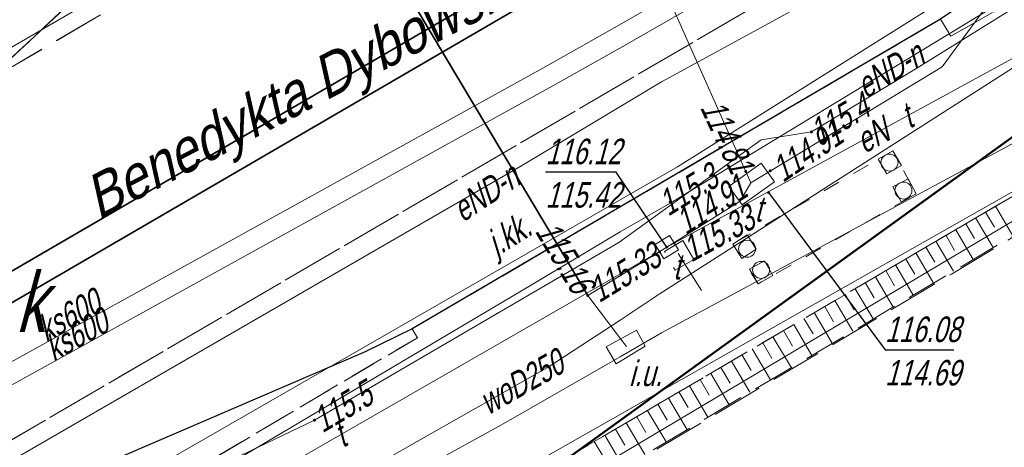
# Model space of a CAD drawing. Extents: x 7463256 to 7464485, y 5957341 to 5958260.
# Tile 235 of 256: x 7464215 to 7464244, y 5957934 to 5957947. Entities that reach past the tile are written whole.
import ezdxf
from ezdxf.enums import TextEntityAlignment as Align

# ---------------------------------------------------------------- set-up
doc = ezdxf.new("R2010")
doc.units = 0
doc.header["$MEASUREMENT"] = 0
for name, pattern in [('1.5_0.5', [2, 1.5, -0.5]), ('218-500', [1, 0.5, -0.5]), ('ib10_500', [1, 0.5, -0.5]), ('l219_500', [0]), ('mz1.0_0.5', [1.5, 1, -0.5]), ('mz1.25_0.5', [1.75, 1.25, -0.5]), ('mz2.0_0.5', [2.5, 2, -0.5])]:
    doc.linetypes.add(name, pattern=pattern)
doc.layers.get('0').update_dxf_attribs({"color": 2, "linetype": 'CONTINUOUS', "lineweight": 5})
for name, color, linetype in [('000 Inne (niezydentyfikowane)', 7, 'CONTINUOUS'), ('218-Granica użytku', 7, 'CONTINUOUS'), ('219-Linia granicy', 7, 'CONTINUOUS'), ('994-Nazwa ulicy', 7, 'CONTINUOUS'), ('chodnik (powierzchnia)', 7, 'CONTINUOUS'), ('inne urządzenie techniczne - siec inna (powierzchnia)', 7, 'CONTINUOUS'), ('inne urządzenie techniczne - siec inna (powierzchnia)-Atr17', 7, 'CONTINUOUS'), ('jezdnia (powierzchnia)', 7, 'CONTINUOUS'), ('jezdnia (powierzchnia)-Atr17', 7, 'CONTINUOUS'), ('komora podziemna - przewód kanalizacyjny (powierzchnia)-Atr17', 7, 'CONTINUOUS'), ('krawężnik (linia)', 7, 'CONTINUOUS'), ('plac (powierzchnia)', 7, 'CONTINUOUS'), ('podpora okrągła (punkt)', 7, 'CONTINUOUS'), ('przewód elektroenergetyczny (linia)', 7, 'CONTINUOUS'), ('przewód elektroenergetyczny (linia)-Atr1', 7, 'CONTINUOUS'), ('przewód gazowy (linia)', 7, 'CONTINUOUS'), ('przewód kanalizacyjny (linia)', 7, 'CONTINUOUS'), ('przewód kanalizacyjny (linia)-Atr1', 7, 'CONTINUOUS'), ('przewód telekomunikacyjny (linia)', 7, 'CONTINUOUS'), ('przewód telekomunikacyjny (linia)-Atr1', 7, 'CONTINUOUS'), ('przewód telekomunikacyjny - projektowany lub w budowie (linia) - ob. projektowany', 7, 'CONTINUOUS'), ('przewód wodociągowy (linia)', 7, 'CONTINUOUS'), ('przewód wodociągowy (linia)-Atr1', 7, 'CONTINUOUS'), ('punkt o określonej wysokości (sieć elektroenergetyczna)', 7, 'CONTINUOUS'), ('punkt o określonej wysokości (sieć elektroenergetyczna)-Atr2', 7, 'CONTINUOUS'), ('punkt o określonej wysokości (sieć telekomunikacyjna)', 7, 'CONTINUOUS'), ('punkt o określonej wysokości (sieć telekomunikacyjna)-Atr2', 7, 'CONTINUOUS'), ('punkt o określonej wysokości (sieć telekomunikacyjna)-Atr3', 7, 'CONTINUOUS'), ('rura ochronna - przewód elektroenergetyczny (linia)', 7, 'CONTINUOUS'), ('rura ochronna - przewód kanalizacyjny (linia)', 7, 'CONTINUOUS'), ('rura ochronna - przewód telekomunikacyjny (linia)', 7, 'CONTINUOUS'), ('skarpa nieumocniona (powierzchnia)', 7, 'CONTINUOUS'), ('studzienka - przewód telekomunikacyjny (powierzchnia)', 7, 'CONTINUOUS'), ('studzienka - przewód telekomunikacyjny (powierzchnia)-Atr17', 7, 'CONTINUOUS'), ('studzienka kwadratowa - przewód telekomunikacyjny (punkt)', 7, 'CONTINUOUS'), ('studzienka kwadratowa - przewód telekomunikacyjny (punkt)-Atr17', 7, 'CONTINUOUS'), ('trawnik (powierzchnia)', 7, 'CONTINUOUS'), ('urządzenie techniczne projektowane lub w budowie (sieć inna) - powierzchnia - ob. projektowany', 7, 'CONTINUOUS'), ('wiata (powierzchnia)', 7, 'CONTINUOUS'), ('wiata (powierzchnia) - symbol', 7, 'CONTINUOUS')]:
    doc.layers.add(name, color=color, linetype=linetype)
doc.styles.get("Standard").update_dxf_attribs({"font": 'txt', "width": 0.75})

# ---------------------------------------------------------------- blocks, each defined once
blk = doc.blocks.new('PW01')
at = {"linetype": 'Continuous', "lineweight": 13}
h = blk.add_hatch(color=0, dxfattribs=at)
edge = h.paths.add_edge_path()
edge.add_arc((0, 0), 0.045, 0, 360)
blk = doc.blocks.new('US15A')
at = {"color": 0, "linetype": 'Continuous', "lineweight": 0}
blk.add_lwpolyline([(-0.25, -0.25), (0.25, -0.25), (0.25, 0.25), (-0.25, 0.25)], close=True, dxfattribs=at)
blk = doc.blocks.new('IB04')
at = {"color": 0, "linetype": 'Continuous', "lineweight": 13}
blk.add_circle((0, 0), 0.25, dxfattribs=at)
blk = doc.blocks.new('IB10')
at = {"color": 0, "linetype": 'Continuous', "lineweight": 13}
for p, q in [((0, 0), (0, 0.5)), ((0, 0.5), (0.5, 0.5)), ((0.5, 0), (0.5, 0.5)), ((0, 0), (0.5, 0))]:
    blk.add_line(p, q, dxfattribs=at)

msp = doc.modelspace()

# ---------------------------------------------------------------- linework, layer by layer
at = {"layer": '000 Inne (niezydentyfikowane)', "color": 7, "linetype": 'Continuous', "lineweight": 13}
for p, q in [((7464243.05, 5957941.24), (7464243.31, 5957940.8)), ((7464243.34, 5957941.41), (7464243.85, 5957940.54)), ((7464242.76, 5957941.07), (7464243.27, 5957940.2)), ((7464242.18, 5957940.72), (7464242.69, 5957939.85)), ((7464242.47, 5957940.89), (7464242.73, 5957940.46)), ((7464241.59, 5957940.38), (7464242.11, 5957939.5)), ((7464241.89, 5957940.55), (7464242.14, 5957940.11)), ((7464241, 5957940.04), (7464241.52, 5957939.15)), ((7464241.3, 5957940.21), (7464241.56, 5957939.77)), ((7464240.71, 5957939.86), (7464240.97, 5957939.42)), ((7464240.12, 5957939.52), (7464240.38, 5957939.07)), ((7464240.41, 5957939.69), (7464240.93, 5957938.8)), ((7464239.52, 5957939.17), (7464239.78, 5957938.72)), ((7464239.82, 5957939.34), (7464240.34, 5957938.45)), ((7464239.22, 5957938.99), (7464239.75, 5957938.1)), ((7464238.63, 5957938.64), (7464239.15, 5957937.74)), ((7464238.93, 5957938.82), (7464239.19, 5957938.37)), ((7464238.02, 5957938.29), (7464238.55, 5957937.39)), ((7464238.33, 5957938.47), (7464238.59, 5957938.02)), ((7464237.72, 5957938.11), (7464237.99, 5957937.66)), ((7464237.12, 5957937.76), (7464237.38, 5957937.3)), ((7464237.42, 5957937.94), (7464237.95, 5957937.03)), ((7464236.81, 5957937.58), (7464237.35, 5957936.67)), ((7464236.2, 5957937.22), (7464236.74, 5957936.31)), ((7464236.51, 5957937.4), (7464236.78, 5957936.94)), ((7464235.59, 5957936.86), (7464236.13, 5957935.95)), ((7464235.9, 5957937.04), (7464236.17, 5957936.59)), ((7464235.28, 5957936.68), (7464235.55, 5957936.22)), ((7464234.67, 5957936.32), (7464234.94, 5957935.86)), ((7464234.98, 5957936.5), (7464235.52, 5957935.58)), ((7464234.36, 5957936.14), (7464234.9, 5957935.22)), ((7464233.74, 5957935.78), (7464234.29, 5957934.85)), ((7464234.05, 5957935.96), (7464234.32, 5957935.5)), ((7464233.12, 5957935.42), (7464233.67, 5957934.49)), ((7464233.43, 5957935.6), (7464233.7, 5957935.13)), ((7464232.81, 5957935.23), (7464233.08, 5957934.77)), ((7464232.19, 5957934.87), (7464232.46, 5957934.4)), ((7464232.5, 5957935.05), (7464233.05, 5957934.12)), ((7464231.87, 5957934.69), (7464232.42, 5957933.75)), ((7464231.56, 5957934.5), (7464231.84, 5957934.03))]:
    msp.add_line(p, q, dxfattribs=at)
at = {"layer": '218-Granica użytku', "color": 3, "linetype": '218-500', "lineweight": 18, "flags": 128}
msp.add_lwpolyline([(7464215.33, 5957922.85), (7464248.48, 5957946.79)], dxfattribs=at)
at = {"layer": '219-Linia granicy', "color": 3, "linetype": 'l219_500', "lineweight": 50, "flags": 128}
msp.add_lwpolyline([(7464248.48, 5957946.79), (7464215.33, 5957922.85)], dxfattribs=at)
at = {"layer": 'chodnik (powierzchnia)', "color": 7, "linetype": 'mz1.0_0.5', "lineweight": 18, "flags": 128}
msp.add_lwpolyline([(7464294.106, 5957928.378), (7464293.31, 5957932.18), (7464291.64, 5957942.35), (7464290.62, 5957949.86), (7464290.26, 5957952.77), (7464289.76, 5957954.42), (7464288.79, 5957956.15), (7464286.64, 5957958.86), (7464285.42, 5957960.15), (7464284.08, 5957960.82), (7464282.44, 5957961.24), (7464281.14, 5957961.2), (7464280.15, 5957961.2), (7464279.07, 5957961.11), (7464277.63, 5957960.7), (7464264.52, 5957954.61), (7464264.18, 5957946.72), (7464255.04, 5957947.17), (7464255.09, 5957949.01), (7464247.41, 5957943.79), (7464214.75, 5957924.65), (7464208.21, 5957920.72), (7464179.52, 5957903.95), (7464178.3, 5957906.23), (7464177.92, 5957907.77), (7464183.95, 5957911.31), (7464186.42, 5957913.9), (7464226.37, 5957937.55), (7464226.22, 5957937.81), (7464241.73, 5957946.9), (7464242.03, 5957946.4), (7464275.86, 5957965.57), (7464275.55, 5957966.1), (7464279.68, 5957966.6), (7464282.67, 5957966.24), (7464286.48, 5957964.87), (7464288.7, 5957963.43), (7464291.04, 5957961.16), (7464292.71, 5957958.8), (7464293.61, 5957956.95), (7464294.07, 5957955.56), (7464295.17, 5957946.64), (7464295.41, 5957944.67), (7464296.35, 5957938.67), (7464297.39, 5957932.65), (7464297.119, 5957930.05)], dxfattribs=at)
at = {"layer": 'inne urządzenie techniczne - siec inna (powierzchnia)', "color": 7, "linetype": 'Continuous', "lineweight": 18, "flags": 128}
msp.add_lwpolyline([(7464231.91, 5957937.28), (7464232.8, 5957937.77), (7464233.06, 5957937.3), (7464232.21, 5957936.78)], close=True, dxfattribs=at)
at = {"layer": 'jezdnia (powierzchnia)', "color": 7, "linetype": '1.5_0.5', "lineweight": 18, "flags": 128}
for points in [[(7464435.78, 5957969.39), (7464432.43, 5957972.86), (7464429.42, 5957974.41), (7464426.04, 5957975.11), (7464423.57, 5957975.29), (7464415.47, 5957975.65), (7464371.24, 5957977.61), (7464365.3, 5957977.72), (7464358.84, 5957977.54), (7464346.65, 5957976.28), (7464334.12, 5957974.86), (7464314.08, 5957972.37), (7464311.27, 5957971.79), (7464308.65, 5957970.79), (7464306.54, 5957969.49), (7464304.63, 5957967.74), (7464302.38, 5957964.84), (7464301.74, 5957963.57), (7464301.19, 5957962.16), (7464300.69, 5957960.13), (7464300.42, 5957957.35), (7464300.44, 5957956.63), (7464301.34, 5957947.07), (7464297.39, 5957932.65), (7464296.35, 5957938.67), (7464295.41, 5957944.67), (7464295.17, 5957946.64), (7464294.07, 5957955.56), (7464293.61, 5957956.95), (7464292.71, 5957958.8), (7464291.04, 5957961.16), (7464288.7, 5957963.43), (7464286.48, 5957964.87), (7464282.67, 5957966.24), (7464279.68, 5957966.6), (7464275.55, 5957966.1), (7464272.53, 5957965.24), (7464268.15, 5957963.7), (7464261.6, 5957961.09), (7464256.13, 5957958.63), (7464254.19, 5957957.73), (7464203.13, 5957927.95), (7464201.44, 5957926.95), (7464180.61, 5957914.62), (7464165.37, 5957905.54), (7464161.93, 5957903.53), (7464100.25, 5957867.28), (7464064.71, 5957846.22), (7464055.2, 5957840.55), (7464053.84, 5957839.49), (7464052.69, 5957837.84), (7464051.91, 5957836.3), (7464051.31, 5957834.34), (7464051.05, 5957832.31), (7464051.31, 5957830.32), (7464051.63, 5957829.49), (7464053.32, 5957826.48), (7464047.06, 5957824.65), (7464046.37, 5957825.86), (7464044.81, 5957827.52), (7464043.6, 5957828.27), (7464042.09, 5957829.03), (7464040.11, 5957829.49), (7464038.12, 5957829.49), (7464036.05, 5957829.05), (7464034.47, 5957828.33), (7463990.77, 5957802.57), (7463984.67, 5957799.1), (7463963.97, 5957788.11), (7463953.9, 5957782.45), (7463916.77, 5957760.61), (7463915.43, 5957759.41), (7463915.19, 5957759.06), (7463914.98, 5957758.7), (7463914.81, 5957758.32), (7463914.66, 5957757.92), (7463914.55, 5957757.51), (7463914.48, 5957757.1), (7463914.44, 5957756.68), (7463914.43, 5957756.26), (7463914.83, 5957754.63), (7463915.69, 5957753.07), (7463915.97, 5957752.41), (7463916.13, 5957752.13), (7463917.59, 5957749.55), (7463915.13, 5957748.12), (7463913.12, 5957750.74), (7463911.87, 5957752.81), (7463910.63, 5957754.01), (7463910.25, 5957754.23), (7463909.85, 5957754.42), (7463909.44, 5957754.57), (7463909.02, 5957754.68), (7463908.58, 5957754.76), (7463908.15, 5957754.79), (7463907.71, 5957754.78), (7463907.27, 5957754.73), (7463905.57, 5957754.08), (7463866.26, 5957731.41), (7463858.61, 5957727.02), (7463857.72, 5957725.98), (7463855.16, 5957717.14), (7463854.76, 5957719.2), (7463853.89, 5957720.78), (7463852.79, 5957721.69), (7463851.14, 5957722.42), (7463850.42, 5957722.32), (7463846.1, 5957719.79), (7463840.56, 5957716.65), (7463836.11, 5957713.89), (7463831.61, 5957710.47), (7463828.31, 5957707.66), (7463822.22, 5957701.89), (7463817.3, 5957696.82), (7463812.7, 5957691.61), (7463812.45, 5957691.34), (7463806.98, 5957684.37), (7463803.64, 5957679.75), (7463801.45, 5957676.28), (7463793.55, 5957663.48), (7463792.86, 5957661.7), (7463792.97, 5957659.75), (7463793.77, 5957657.97), (7463795.13, 5957656.54), (7463794.29, 5957652.43), (7463792.69, 5957652.63), (7463790.95, 5957652.54), (7463789.5, 5957652.32), (7463787.98, 5957651.93), (7463786.22, 5957650.98), (7463785.18, 5957649.81), (7463783.63, 5957647.28), (7463741.4, 5957578.12), (7463740.09, 5957575.93), (7463739.68, 5957574.67), (7463739.8, 5957572.76), (7463740.25, 5957571.39), (7463740.85, 5957570.49), (7463741.87, 5957569.43), (7463743.26, 5957568.37), (7463741.42, 5957565.08), (7463740.12, 5957565.67), (7463738.77, 5957566.02), (7463737.29, 5957566.06), (7463735.98, 5957565.85), (7463734.34, 5957565.14), (7463733.02, 5957564.22), (7463732.29, 5957563.18), (7463701.08, 5957512.16), (7463700.31, 5957510.77), (7463700.32, 5957510.77), (7463696.94, 5957505.36), (7463687.39, 5957489.52), (7463687.14, 5957489.11), (7463686.89, 5957488.7), (7463686.65, 5957488.29), (7463686.42, 5957487.87), (7463686.19, 5957487.45), (7463685.97, 5957487.02), (7463685.76, 5957486.59), (7463685.55, 5957486.16), (7463685.35, 5957485.73), (7463685.15, 5957485.29), (7463684.96, 5957484.85), (7463684.77, 5957484.4), (7463684.58, 5957483.96), (7463684.39, 5957483.51), (7463684.21, 5957483.06), (7463684.03, 5957482.61), (7463683.85, 5957482.17), (7463683.67, 5957481.72), (7463683.5, 5957481.27), (7463683.32, 5957480.81), (7463683.15, 5957480.36), (7463682.98, 5957479.91), (7463682.81, 5957479.45), (7463682.65, 5957479), (7463682.49, 5957478.54), (7463682.32, 5957478.08), (7463682.17, 5957477.62), (7463682.01, 5957477.15), (7463681.86, 5957476.69), (7463681.71, 5957476.22), (7463681.56, 5957475.76), (7463681.41, 5957475.29), (7463681.27, 5957474.82), (7463681.13, 5957474.35), (7463681, 5957473.88), (7463680.87, 5957473.41), (7463680.74, 5957472.94), (7463680.61, 5957472.47), (7463680.48, 5957471.99), (7463680.36, 5957471.52), (7463680.25, 5957471.05), (7463680.13, 5957470.57), (7463680.02, 5957470.09), (7463679.91, 5957469.61), (7463679.81, 5957469.12), (7463679.71, 5957468.64), (7463679.61, 5957468.16), (7463679.52, 5957467.67), (7463679.42, 5957467.19), (7463679.33, 5957466.7), (7463679.25, 5957466.22), (7463679.16, 5957465.73), (7463679.08, 5957465.25), (7463679, 5957464.76), (7463678.93, 5957464.27), (7463678.85, 5957463.78), (7463678.78, 5957463.28), (7463678.72, 5957462.79), (7463678.65, 5957462.3), (7463678.59, 5957461.81), (7463678.53, 5957461.31), (7463678.47, 5957460.82), (7463678.42, 5957460.33), (7463678.36, 5957459.83), (7463678.31, 5957459.34), (7463678.26, 5957458.84), (7463678.22, 5957458.35), (7463678.17, 5957457.85), (7463678.13, 5957457.36), (7463678.09, 5957456.86), (7463678.05, 5957456.37), (7463678.02, 5957455.87), (7463677.99, 5957455.41), (7463677.96, 5957454.94), (7463677.93, 5957454.48), (7463677.91, 5957454.01), (7463677.89, 5957453.55), (7463677.87, 5957453.08), (7463677.86, 5957452.62), (7463677.85, 5957452.15), (7463677.84, 5957451.69), (7463677.84, 5957451.22), (7463677.84, 5957450.76), (7463677.85, 5957450.29), (7463677.86, 5957449.83), (7463677.87, 5957449.36), (7463670.59, 5957467.12), (7463670.68, 5957467.58), (7463670.78, 5957468.04), (7463670.89, 5957468.5), (7463670.99, 5957468.96), (7463671.11, 5957469.42), (7463671.22, 5957469.87), (7463671.34, 5957470.33), (7463671.46, 5957470.78), (7463671.59, 5957471.24), (7463671.72, 5957471.69), (7463671.86, 5957472.14), (7463672, 5957472.59), (7463672.14, 5957473.04), (7463673.46, 5957477.28), (7463673.58, 5957477.76), (7463673.68, 5957478.24), (7463673.77, 5957478.73), (7463673.84, 5957479.22), (7463673.89, 5957479.71), (7463673.93, 5957480.2), (7463673.95, 5957480.7), (7463673.95, 5957481.19), (7463673.93, 5957481.63), (7463673.91, 5957482.08), (7463673.86, 5957482.52), (7463673.81, 5957482.96), (7463673.74, 5957483.4), (7463673.66, 5957483.84), (7463673.57, 5957484.28), (7463673.47, 5957484.71), (7463673.35, 5957485.14), (7463673.2, 5957485.61), (7463673.02, 5957486.08), (7463672.82, 5957486.54), (7463672.6, 5957486.99), (7463672.36, 5957487.42), (7463672.1, 5957487.85), (7463671.82, 5957488.26), (7463671.52, 5957488.66), (7463671.25, 5957489.02), (7463670.95, 5957489.36), (7463670.64, 5957489.68), (7463670.3, 5957489.97), (7463669.95, 5957490.25), (7463669.57, 5957490.5), (7463669.19, 5957490.73), (7463668.78, 5957490.93), (7463668.37, 5957491.1), (7463667.96, 5957491.31), (7463667.54, 5957491.51), (7463667.12, 5957491.7), (7463666.7, 5957491.89), (7463666.27, 5957492.06), (7463665.84, 5957492.23), (7463665.41, 5957492.38), (7463664.97, 5957492.53), (7463642.84, 5957508.24), (7463669.89, 5957497.69), (7463670.31, 5957497.52), (7463670.74, 5957497.36), (7463671.18, 5957497.22), (7463671.62, 5957497.11), (7463672.07, 5957497.01), (7463672.52, 5957496.93), (7463672.97, 5957496.87), (7463673.43, 5957496.83), (7463673.89, 5957496.8), (7463674.34, 5957496.8), (7463674.8, 5957496.82), (7463675.3, 5957496.85), (7463675.79, 5957496.9), (7463676.29, 5957496.96), (7463676.78, 5957497.02), (7463677.27, 5957497.1), (7463677.76, 5957497.19), (7463678.25, 5957497.29), (7463678.74, 5957497.4), (7463679.22, 5957497.52), (7463679.7, 5957497.65), (7463680.18, 5957497.79), (7463680.66, 5957497.94), (7463681.12, 5957498.11), (7463681.59, 5957498.29), (7463682.05, 5957498.49), (7463682.49, 5957498.71), (7463682.94, 5957498.94), (7463683.37, 5957499.19), (7463683.81, 5957499.43), (7463684.24, 5957499.68), (7463684.65, 5957499.96), (7463685.06, 5957500.25), (7463685.45, 5957500.55), (7463685.83, 5957500.88), (7463686.2, 5957501.21), (7463686.55, 5957501.56), (7463686.89, 5957501.93), (7463688.47, 5957503.86), (7463689.58, 5957505.52), (7463695.05, 5957514.51), (7463697.35, 5957517.63), (7463699.52, 5957521.26), (7463701.68, 5957524.9), (7463703.98, 5957528.54), (7463706.45, 5957532.61), (7463709.76, 5957538.71), (7463712.45, 5957543.07), (7463719.87, 5957554.72), (7463722.1, 5957558.36), (7463724.25, 5957562.41), (7463732.9, 5957576.65), (7463767.27, 5957632.9), (7463796.54, 5957680.74), (7463799.31, 5957684.89), (7463802.28, 5957688.92), (7463805.13, 5957692.62), (7463808.07, 5957696.14), (7463812, 5957700.58), (7463813.05, 5957701.59), (7463815.17, 5957703.91), (7463818.63, 5957707.32), (7463821.81, 5957710.38), (7463824, 5957712.35), (7463825.06, 5957713.31), (7463827.47, 5957715.22), (7463831.55, 5957718.14), (7463834.51, 5957720.09), (7463871.58, 5957742.02), (7463872.84, 5957742.74), (7463873.73, 5957743.25), (7463884.95, 5957749.82), (7463947.94, 5957787.04), (7463958.13, 5957793.13), (7463978.66, 5957805.82), (7463992.86, 5957814.5), (7464021.02, 5957831.03), (7464036.35, 5957840.19), (7464045.52, 5957845.62), (7464072.76, 5957861.89), (7464098.08, 5957876.78), (7464143.2, 5957903.29), (7464143.83, 5957904.35), (7464144.42, 5957906.04), (7464144.87, 5957907.87), (7464144.93, 5957908.37), (7464145, 5957909.96), (7464144.74, 5957911.42), (7464152.37, 5957912.8), (7464152.74, 5957912.55), (7464154.03, 5957911.87), (7464155.59, 5957911.35), (7464156.76, 5957911.33), (7464160.57, 5957913.58), (7464192.28, 5957932.28), (7464213.7, 5957945.07), (7464214.43, 5957945.48), (7464238.65, 5957959.71), (7464249.15, 5957965.6), (7464251.26, 5957966.66), (7464253.69, 5957967.84), (7464257.35, 5957969.46), (7464261.98, 5957971.33), (7464263.31, 5957972), (7464273.13, 5957975.13), (7464277.92, 5957976.24), (7464280.42, 5957977.04), (7464282.71, 5957978.14), (7464285.69, 5957980.47), (7464287.52, 5957982.76), (7464288.9, 5957985.47), (7464289.81, 5957990.22), (7464289.57, 5957993.19), (7464288.87, 5958000.11), (7464295.35, 5958000.29), (7464295.83, 5957995.88), (7464296.53, 5957992.32), (7464297.86, 5957989.04), (7464299.36, 5957986.74), (7464301.71, 5957984.36), (7464305.3, 5957982.36), (7464307.82, 5957981.66), (7464311.17, 5957981.45), (7464364.74, 5957987.95), (7464391.32, 5957991.11), (7464398.1, 5957991.95), (7464414.27, 5957994.02), (7464414.84, 5957994.09), (7464425.44, 5957995.47), (7464427.97, 5957995.83), (7464434.5, 5957997.95), (7464434.9, 5957998.22), (7464435.3, 5957998.5), (7464435.68, 5957998.8), (7464436.05, 5957999.11), (7464436.4, 5957999.44), (7464436.74, 5957999.78), (7464437.07, 5958000.13), (7464437.39, 5958000.5), (7464437.69, 5958000.88), (7464437.97, 5958001.27), (7464438.24, 5958001.67), (7464438.49, 5958002.08), (7464438.73, 5958002.5), (7464438.95, 5958002.94), (7464439.15, 5958003.37), (7464439.33, 5958003.82), (7464439.5, 5958004.28), (7464439.65, 5958004.74), (7464439.78, 5958005.2), (7464439.89, 5958005.67), (7464439.98, 5958006.15), (7464440.05, 5958006.62), (7464440.11, 5958007.1), (7464440.14, 5958007.59), (7464440.16, 5958008.07), (7464437.87, 5957962.55), (7464436.62, 5957968.02)], [(7464213.7, 5957945.07), (7464223.65, 5957954.34), (7464225, 5957955.44), (7464226.82, 5957956.71), (7464242.27, 5957965.63), (7464245.05, 5957966.41), (7464263.31, 5957972), (7464261.98, 5957971.33), (7464257.35, 5957969.46), (7464253.69, 5957967.84), (7464251.26, 5957966.66), (7464249.15, 5957965.6), (7464238.65, 5957959.71), (7464214.43, 5957945.48)], [(7464256.13, 5957958.63), (7464254.06, 5957957.17), (7464243.23, 5957947.92), (7464241.73, 5957946.9), (7464226.22, 5957937.81), (7464224.84, 5957937.14), (7464203.68, 5957928.04), (7464201.44, 5957926.95), (7464203.13, 5957927.95), (7464254.19, 5957957.73)]]:
    msp.add_lwpolyline(points, close=True, dxfattribs=at)
at = {"layer": 'krawężnik (linia)', "color": 7, "linetype": 'Continuous', "lineweight": 25, "flags": 128}
for points in [[(7464213.7, 5957945.07), (7464223.65, 5957954.34), (7464225, 5957955.44), (7464226.82, 5957956.71), (7464242.27, 5957965.63), (7464245.05, 5957966.41), (7464263.31, 5957972)], [(7464256.13, 5957958.63), (7464254.06, 5957957.17), (7464243.23, 5957947.92), (7464241.73, 5957946.9), (7464226.22, 5957937.81), (7464224.84, 5957937.14), (7464203.68, 5957928.04), (7464201.44, 5957926.95)]]:
    msp.add_lwpolyline(points, dxfattribs=at)
at = {"layer": 'plac (powierzchnia)', "color": 7, "linetype": '1.5_0.5', "lineweight": 18, "flags": 128}
msp.add_lwpolyline([(7464186.8, 5957892.56), (7464180.19, 5957902.77), (7464183.75, 5957904.86), (7464207.63, 5957919.01), (7464228.65, 5957931.46), (7464242.05, 5957939.42), (7464249.88, 5957944.13), (7464255.04, 5957947.17), (7464264.18, 5957946.72), (7464259.482, 5957909.158)], dxfattribs=at)
at = {"layer": 'przewód elektroenergetyczny (linia)', "color": 1, "linetype": 'Continuous', "lineweight": 18, "flags": 128}
for points in [[(7464189.6, 5957914.91), (7464207.87, 5957925.18), (7464212.54, 5957928.93), (7464229.74, 5957939.11), (7464232.32, 5957940.66), (7464233.86, 5957941.54), (7464246.62, 5957949.3), (7464257.16, 5957955.16), (7464268.97, 5957961.24), (7464272.52, 5957962.1), (7464273.14, 5957963.12), (7464269.34, 5957974.93), (7464268.33, 5957978.14), (7464265.66, 5957986.6), (7464268.6, 5957988.07), (7464279.25, 5957993.38), (7464278.5, 5958006.65), (7464281.93, 5958010.7), (7464280.64, 5958029.86), (7464280.01, 5958046.34), (7464279.85, 5958056.1), (7464280.18, 5958072.69)], [(7464266.06, 5957962.34), (7464242.53, 5957949.97), (7464233.54, 5957945.06), (7464230.99, 5957943.53), (7464229.41, 5957942.59), (7464210.08, 5957931.42), (7464198.17, 5957924.42)], [(7464266.05, 5957961.48), (7464265.37, 5957961.61), (7464264.94, 5957961.94), (7464260.27, 5957959.99), (7464256.2, 5957958.02), (7464255.79, 5957957.04), (7464255.19, 5957957.42), (7464254.22, 5957957.07), (7464252.54, 5957952.62), (7464241.08, 5957945.49), (7464237.94, 5957943.59), (7464236.46, 5957943.36), (7464232.28, 5957940.35), (7464223.35, 5957935.13), (7464212.01, 5957929.7), (7464205.03, 5957925.95), (7464202.84, 5957925.45), (7464201.65, 5957926.12), (7464198.17, 5957924.42), (7464196.21, 5957923.29), (7464175.39, 5957910.73), (7464156.87, 5957899.7), (7464130.34, 5957884.29)], [(7464233.69, 5957940.21), (7464244.58, 5957946.15), (7464244.1, 5957947.98), (7464250.47, 5957951.85), (7464255.79, 5957955.33), (7464255.48, 5957955.92)], [(7464222.17, 5957954.2), (7464231.37, 5957938.79), (7464233.69, 5957940.21)], [(7464208.24, 5957942.47), (7464221.18, 5957949.99)], [(7464185.498, 5957868.089), (7464173.01, 5957888.82), (7464169.75, 5957894.94), (7464169.37, 5957896.58), (7464181.41, 5957903.82), (7464215.3, 5957924), (7464248.16, 5957943.53)], [(7464233.69, 5957940.21), (7464231.37, 5957938.79), (7464232.34, 5957937.51), (7464232.51, 5957937.29)]]:
    msp.add_lwpolyline(points, dxfattribs=at)
at = {"layer": 'przewód gazowy (linia)', "color": 40, "linetype": 'Continuous', "lineweight": 18, "flags": 128}
for points in [[(7464192.31, 5957914.71), (7464213.72, 5957926.68), (7464228.84, 5957934.99), (7464232.32, 5957936.99), (7464233.54, 5957937.69), (7464263.96, 5957954.1), (7464292.82, 5957959.1), (7464307.28, 5957962.62), (7464303.44, 5957979.98), (7464298.26, 5958002.65), (7464297.26, 5958010.7), (7464296.85, 5958017.86), (7464295.91, 5958029.56), (7464295.28, 5958045.77), (7464294.96, 5958053.34), (7464294.85, 5958064.85)], [(7464198.79, 5957915.88), (7464206.81, 5957920.64), (7464221.93, 5957929.41), (7464232.32, 5957935.3), (7464233.47, 5957935.95), (7464259.27, 5957950.59), (7464269.31, 5957953.24)]]:
    msp.add_lwpolyline(points, dxfattribs=at)
at = {"layer": 'przewód kanalizacyjny (linia)', "color": 34, "linetype": 'Continuous', "lineweight": 18, "flags": 128}
for points in [[(7464150.07, 5957901.7), (7464185.37, 5957923.49), (7464185.5, 5957923.57), (7464213.36, 5957938.87), (7464232.12, 5957949.79), (7464232.9, 5957950.23), (7464241.48, 5957954.66), (7464273.2, 5957973.22), (7464288.69, 5957976.51), (7464310.31, 5957979.71), (7464351.8, 5957982.4)], [(7464351.82, 5957981.6), (7464310.39, 5957978.91), (7464288.83, 5957975.73), (7464273.5, 5957972.46), (7464241.86, 5957953.96), (7464233.28, 5957949.53), (7464232.52, 5957949.09), (7464213.76, 5957938.17), (7464213.26, 5957937.89), (7464185.92, 5957922.89), (7464185.81, 5957922.81), (7464150.49, 5957901.02)], [(7464193.7, 5957925.21), (7464209.57, 5957934.15), (7464230.05, 5957945.46), (7464232.17, 5957946.66), (7464233.57, 5957947.46), (7464243.87, 5957953.37), (7464252.1, 5957958.21), (7464272.2, 5957970.21), (7464277.61, 5957971.21), (7464305.57, 5957976.12), (7464317.97, 5957976.74), (7464317.98, 5957976.44), (7464318, 5957976.14), (7464305.63, 5957975.52), (7464277.71, 5957970.62), (7464272.42, 5957969.64), (7464252.4, 5957957.69), (7464244.17, 5957952.85), (7464233.87, 5957946.94), (7464232.47, 5957946.14), (7464230.35, 5957944.94), (7464209.87, 5957933.63), (7464194, 5957924.69)]]:
    msp.add_lwpolyline(points, dxfattribs=at)
at = {"layer": 'przewód telekomunikacyjny (linia)', "color": 30, "linetype": 'Continuous', "lineweight": 18, "flags": 128}
for points in [[(7464178.87, 5957910.73), (7464199.4, 5957922.6), (7464215.62, 5957931.99), (7464230.4, 5957940.49), (7464232.32, 5957941.6), (7464234.01, 5957942.57), (7464249.62, 5957952.37), (7464258.15, 5957954.81), (7464273.4, 5957960.43), (7464282.01, 5957963.56), (7464283.17, 5957974.44), (7464285.69, 5957993.89), (7464285.09, 5958001.57), (7464283.85, 5958014.89), (7464282.72, 5958034.96), (7464281.93, 5958046.64), (7464281.45, 5958054.64), (7464281.96, 5958068.36)], [(7464236.16, 5957942.1), (7464222.73, 5957972.24), (7464222.8, 5957972.89), (7464229.01, 5957975.68), (7464229.14, 5957976.38)], [(7464182.55, 5957907.57), (7464198.46, 5957916.34), (7464209.98, 5957922.75), (7464215.21, 5957929.56), (7464216.19, 5957930.15), (7464233.69, 5957940.21), (7464235.85, 5957941.56), (7464236.16, 5957942.1), (7464241.78, 5957945.5), (7464243.71, 5957948.15), (7464249, 5957952.1), (7464249.62, 5957952.37), (7464249.63, 5957952.37), (7464250.23, 5957952.63), (7464256.79, 5957955.81), (7464262.94, 5957956.76), (7464271.72, 5957960.61), (7464282.01, 5957963.56)], [(7464255.48, 5957955.92), (7464255.79, 5957955.33), (7464250.47, 5957951.85), (7464244.1, 5957947.98), (7464244.58, 5957946.15), (7464233.69, 5957940.21)], [(7464233.69, 5957940.21), (7464231.37, 5957938.79), (7464222.17, 5957954.2)], [(7464233.69, 5957940.21), (7464231.37, 5957938.79), (7464232.34, 5957937.51), (7464232.51, 5957937.29)]]:
    msp.add_lwpolyline(points, dxfattribs=at)
at = {"layer": 'przewód telekomunikacyjny - projektowany lub w budowie (linia) - ob. projektowany', "color": 30, "linetype": 'mz2.0_0.5', "lineweight": 18, "flags": 128}
msp.add_lwpolyline([(7464234.03, 5957940.02), (7464234.71, 5957938.94)], dxfattribs=at)
at = {"layer": 'przewód wodociągowy (linia)', "color": 5, "linetype": 'Continuous', "lineweight": 18, "flags": 128}
msp.add_lwpolyline([(7464298.12, 5957983.2), (7464300.61, 5957970.9), (7464300.28, 5957967.23), (7464299.01, 5957966.34), (7464283.7, 5957965.92), (7464274.37, 5957965.48), (7464264.12, 5957958.35), (7464249.79, 5957949.28), (7464233.47, 5957938.83), (7464232.32, 5957938.07), (7464230.24, 5957936.71), (7464216.39, 5957928.84), (7464189.47, 5957913.84), (7464179.3, 5957908.16), (7464160.78, 5957897.05), (7464138.46, 5957883.82), (7464127.58, 5957877.37), (7464115.46, 5957870.01), (7464096.12, 5957858.53), (7464070.54, 5957843.96)], dxfattribs=at)
at = {"layer": 'punkt o określonej wysokości (sieć telekomunikacyjna)-Atr2', "color": 7, "flags": 128}
for points in [[(7464233.69, 5957940.21), (7464232.21, 5957942.41), (7464230.135, 5957942.41)], [(7464236.68, 5957941.81), (7464240.1, 5957937.19), (7464242.124, 5957937.19)]]:
    msp.add_lwpolyline(points, dxfattribs=at)
at = {"layer": 'rura ochronna - przewód elektroenergetyczny (linia)', "color": 1, "linetype": 'Continuous', "lineweight": 35, "flags": 128}
msp.add_lwpolyline([(7464231.37, 5957938.79), (7464222.17, 5957954.2)], dxfattribs=at)
at = {"layer": 'rura ochronna - przewód kanalizacyjny (linia)', "color": 34, "linetype": 'Continuous', "lineweight": 35, "flags": 128}
for points in [[(7464150.07, 5957901.7), (7464185.37, 5957923.49), (7464185.5, 5957923.57), (7464213.36, 5957938.87), (7464232.12, 5957949.79), (7464232.9, 5957950.23), (7464241.48, 5957954.66), (7464273.2, 5957973.22), (7464288.69, 5957976.51), (7464310.31, 5957979.71), (7464351.8, 5957982.4)], [(7464351.82, 5957981.6), (7464310.39, 5957978.91), (7464288.83, 5957975.73), (7464273.5, 5957972.46), (7464241.86, 5957953.96), (7464233.28, 5957949.53), (7464232.52, 5957949.09), (7464213.76, 5957938.17), (7464213.26, 5957937.89), (7464185.92, 5957922.89), (7464185.81, 5957922.81), (7464150.49, 5957901.02)]]:
    msp.add_lwpolyline(points, dxfattribs=at)
at = {"layer": 'rura ochronna - przewód telekomunikacyjny (linia)', "color": 30, "linetype": 'Continuous', "lineweight": 35, "flags": 128}
msp.add_lwpolyline([(7464222.17, 5957954.2), (7464231.37, 5957938.79)], dxfattribs=at)
at = {"layer": 'skarpa nieumocniona (powierzchnia)', "color": 7, "linetype": 'mz1.25_0.5', "lineweight": 18, "flags": 128}
msp.add_lwpolyline([(7464247.9, 5957942.95), (7464237.08, 5957936.51), (7464234.67, 5957935.08), (7464232.26, 5957933.65), (7464221.43, 5957927.2), (7464219.03, 5957925.77), (7464208.16, 5957919.33), (7464203.34, 5957916.47), (7464200.93, 5957915.05), (7464192.49, 5957910.06), (7464190.09, 5957908.63), (7464185.27, 5957905.78), (7464184.06, 5957905.07), (7464182.86, 5957904.35), (7464181.65, 5957903.64), (7464180.45, 5957902.93), (7464179.76, 5957903.56), (7464214.75, 5957924.65), (7464247.41, 5957943.79), (7464249.88, 5957944.13)], close=True, dxfattribs=at)
at = {"layer": 'studzienka - przewód telekomunikacyjny (powierzchnia)', "color": 30, "linetype": 'Continuous', "lineweight": 18, "flags": 128}
msp.add_lwpolyline([(7464236.85, 5957942.13), (7464235.9, 5957941.45), (7464235.51, 5957941.99), (7464236.46, 5957942.67)], close=True, dxfattribs=at)
at = {"layer": 'trawnik (powierzchnia)', "color": 7, "linetype": 'mz1.0_0.5', "lineweight": 18, "flags": 128}
for points in [[(7464275.86, 5957965.57), (7464242.03, 5957946.4), (7464241.73, 5957946.9), (7464243.23, 5957947.92), (7464254.06, 5957957.17), (7464256.13, 5957958.63), (7464261.6, 5957961.09), (7464268.15, 5957963.7), (7464272.53, 5957965.24), (7464275.55, 5957966.1)], [(7464225, 5957955.44), (7464223.65, 5957954.34), (7464213.7, 5957945.07), (7464211.77, 5957944.13), (7464208.82, 5957943.6), (7464206.27, 5957943.8), (7464203.99, 5957944.69), (7464204.76, 5957946.51), (7464222.15, 5957956.4)], [(7464226.37, 5957937.55), (7464186.42, 5957913.9), (7464183.95, 5957911.31), (7464177.92, 5957907.77), (7464177.92, 5957909.48), (7464178.34, 5957911.31), (7464179.05, 5957912.8), (7464180.61, 5957914.62), (7464201.44, 5957926.95), (7464203.68, 5957928.04), (7464224.84, 5957937.14), (7464226.22, 5957937.81)]]:
    msp.add_lwpolyline(points, close=True, dxfattribs=at)
at = {"layer": 'urządzenie techniczne projektowane lub w budowie (sieć inna) - powierzchnia - ob. projektowany', "color": 7, "linetype": 'mz2.0_0.5', "lineweight": 18, "flags": 128}
msp.add_lwpolyline([(7464233.62, 5957940.08), (7464234.16, 5957940.4), (7464234.49, 5957939.85), (7464233.94, 5957939.53)], close=True, dxfattribs=at)
at = {"layer": 'wiata (powierzchnia)', "color": 7, "linetype": 'ib10_500', "lineweight": 18, "flags": 128}
msp.add_lwpolyline([(7464235.63, 5957940.3), (7464236.37, 5957939.13), (7464241.01, 5957941.77), (7464240.33, 5957943.04)], close=True, dxfattribs=at)

# ---------------------------------------------------------------- block references
at = {"layer": 'podpora okrągła (punkt)', "color": 7, "linetype": 'Continuous', "lineweight": 13}
for p in [(7464240.23, 5957942.69), (7464240.64, 5957941.87), (7464236.05, 5957940.16), (7464236.46, 5957939.54)]:
    msp.add_blockref('IB04', p, dxfattribs=at)
at = {"layer": 'punkt o określonej wysokości (sieć elektroenergetyczna)', "color": 1, "linetype": 'Continuous', "lineweight": 13}
for p in [(7464237.94, 5957943.59), (7464233.79, 5957941.54), (7464233.91, 5957940.33), (7464233.48, 5957940.07), (7464231.37, 5957938.79), (7464223.35, 5957935.13)]:
    msp.add_blockref('PW01', p, dxfattribs=at)
at = {"layer": 'punkt o określonej wysokości (sieć telekomunikacyjna)', "color": 30, "linetype": 'Continuous', "lineweight": 13}
for p in [(7464236.01, 5957942.43), (7464236.73, 5957942.45), (7464236.68, 5957941.81), (7464235.7, 5957941.47), (7464233.91, 5957940.33), (7464233.48, 5957940.07), (7464233.69, 5957940.21), (7464231.37, 5957938.79)]:
    msp.add_blockref('PW01', p, dxfattribs=at)
at = {"layer": 'studzienka kwadratowa - przewód telekomunikacyjny (punkt)', "color": 30, "linetype": 'Continuous', "lineweight": 18, "rotation": 31.866}
msp.add_blockref('US15A', (7464233.69, 5957940.21), dxfattribs=at)
at = {"layer": 'wiata (powierzchnia) - symbol', "color": 7, "linetype": 'Continuous', "lineweight": 18}
for p, rotation in [((7464240.33, 5957943.04), 210.241), ((7464241.01, 5957941.77), 118.166), ((7464235.63, 5957940.3), 302.312), ((7464236.37, 5957939.13), 29.638)]:
    msp.add_blockref('IB10', p, dxfattribs=dict(at, rotation=rotation))

# ---------------------------------------------------------------- texts
at = {"layer": '994-Nazwa ulicy', "color": 7, "linetype": 'Continuous', "lineweight": 25, "oblique": 15, "width": 0.9}
msp.add_text('Benedykta Dybowskiego', height=1.25, rotation=27.657, dxfattribs=at).set_placement((7464217, 5957941))
at = {"layer": 'inne urządzenie techniczne - siec inna (powierzchnia)-Atr17', "color": 7, "oblique": 15, "width": 0.72}
msp.add_text('i.u.', height=0.75, dxfattribs=at).set_placement((7464232.58, 5957936.13))
at = {"layer": 'jezdnia (powierzchnia)-Atr17', "color": 7, "oblique": 15, "width": 0.72}
msp.add_text('j.kk.', height=0.75, rotation=32.005, dxfattribs=at).set_placement((7464228.7, 5957939.92))
at = {"layer": 'komora podziemna - przewód kanalizacyjny (powierzchnia)-Atr17', "color": 34, "oblique": 15, "width": 0.722}
msp.add_text('k', height=1.75, dxfattribs=at).set_placement((7464214.58, 5957937.72))
at = {"layer": 'przewód elektroenergetyczny (linia)-Atr1', "color": 1, "oblique": 15, "width": 0.72}
for s, rotation, p in [('eND-n', 31.306, (7464239.34, 5957944.87)), ('eN', 28.61, (7464239.31, 5957943.27))]:
    msp.add_text(s, height=0.75, rotation=rotation, dxfattribs=at).set_placement(p, align=Align.MIDDLE_LEFT)
msp.add_text('eND-n', height=0.75, rotation=33.54, dxfattribs=at).set_placement((7464227.7, 5957940.92))
at = {"layer": 'przewód kanalizacyjny (linia)-Atr1', "color": 34, "oblique": 15, "width": 0.72}
for p in [(7464215.47, 5957937.41), (7464215.69, 5957936.84)]:
    msp.add_text('ks600', height=0.75, rotation=28.89, dxfattribs=at).set_placement(p)
at = {"layer": 'przewód telekomunikacyjny (linia)-Atr1', "color": 30, "oblique": 15, "width": 0.72}
for rotation, p in [(28.61, (7464240.63, 5957944)), (29.893, (7464223.99, 5957934.63))]:
    msp.add_text('t', height=0.75, rotation=rotation, dxfattribs=at).set_placement(p, align=Align.MIDDLE_LEFT)
at = {"layer": 'przewód wodociągowy (linia)-Atr1', "color": 5, "oblique": 15, "width": 0.72}
msp.add_text('woD250', height=0.75, rotation=29.606, dxfattribs=at).set_placement((7464228.26, 5957935.59), align=Align.MIDDLE_LEFT)
at = {"layer": 'punkt o określonej wysokości (sieć elektroenergetyczna)-Atr2', "color": 1, "oblique": 15, "width": 0.72}
for s, rotation, p in [('115.4', 29.89, (7464238.16, 5957943.2)), ('115.3', 31.31, (7464233.73, 5957941.1)), ('115.5', 30.46, (7464223.58, 5957934.74))]:
    msp.add_text(s, height=0.75, rotation=rotation, dxfattribs=at).set_placement(p)
msp.add_text('115.33', height=0.75, rotation=28.61, dxfattribs=at).set_placement((7464234.05, 5957940.41), align=Align.TOP_LEFT)
for s, rotation, p in [('115.16', 300.838, (7464230.13, 5957940.87)), ('115.33', 31.469, (7464231.51, 5957938.88))]:
    msp.add_text(s, height=0.75, rotation=rotation, dxfattribs=at).set_placement(p, align=Align.MIDDLE_LEFT)
at = {"layer": 'punkt o określonej wysokości (sieć telekomunikacyjna)-Atr2', "color": 30, "oblique": 15, "width": 0.72}
for s, rotation, p in [('114.81', 294.92, (7464234.66, 5957944.31)), ('114.91', 33.91, (7464237.1, 5957942.09)), ('114.91', 32.005, (7464234.24, 5957940.55))]:
    msp.add_text(s, height=0.75, rotation=rotation, dxfattribs=at).set_placement(p)
for s, p in [('116.12', (7464230.135, 5957942.418)), ('116.08', (7464240.1, 5957937.198))]:
    msp.add_text(s, height=0.75, dxfattribs=at).set_placement(p, align=Align.BOTTOM_LEFT)
msp.add_text('115.33', height=0.75, rotation=28.61, dxfattribs=at).set_placement((7464234.05, 5957940.41), align=Align.TOP_LEFT)
for s, rotation, p in [('115.16', 300.838, (7464230.13, 5957940.87)), ('115.33', 31.469, (7464231.51, 5957938.88))]:
    msp.add_text(s, height=0.75, rotation=rotation, dxfattribs=at).set_placement(p, align=Align.MIDDLE_LEFT)
at = {"layer": 'punkt o określonej wysokości (sieć telekomunikacyjna)-Atr3', "color": 30, "oblique": 15, "width": 0.72}
for s, p in [('115.42', (7464230.135, 5957941.143)), ('114.69', (7464240.1, 5957935.923))]:
    msp.add_text(s, height=0.75, dxfattribs=at).set_placement(p, align=Align.BOTTOM_LEFT)
at = {"layer": 'studzienka - przewód telekomunikacyjny (powierzchnia)-Atr17', "color": 30, "oblique": 15, "width": 0.72}
msp.add_text('t', height=0.75, dxfattribs=at).set_placement((7464236.27, 5957941.33), align=Align.MIDDLE_LEFT)
at = {"layer": 'studzienka kwadratowa - przewód telekomunikacyjny (punkt)-Atr17', "color": 30, "oblique": 15, "width": 0.72}
msp.add_text('t', height=0.75, dxfattribs=at).set_placement((7464233.88, 5957939.26))

doc.saveas('drawing.dxf')
